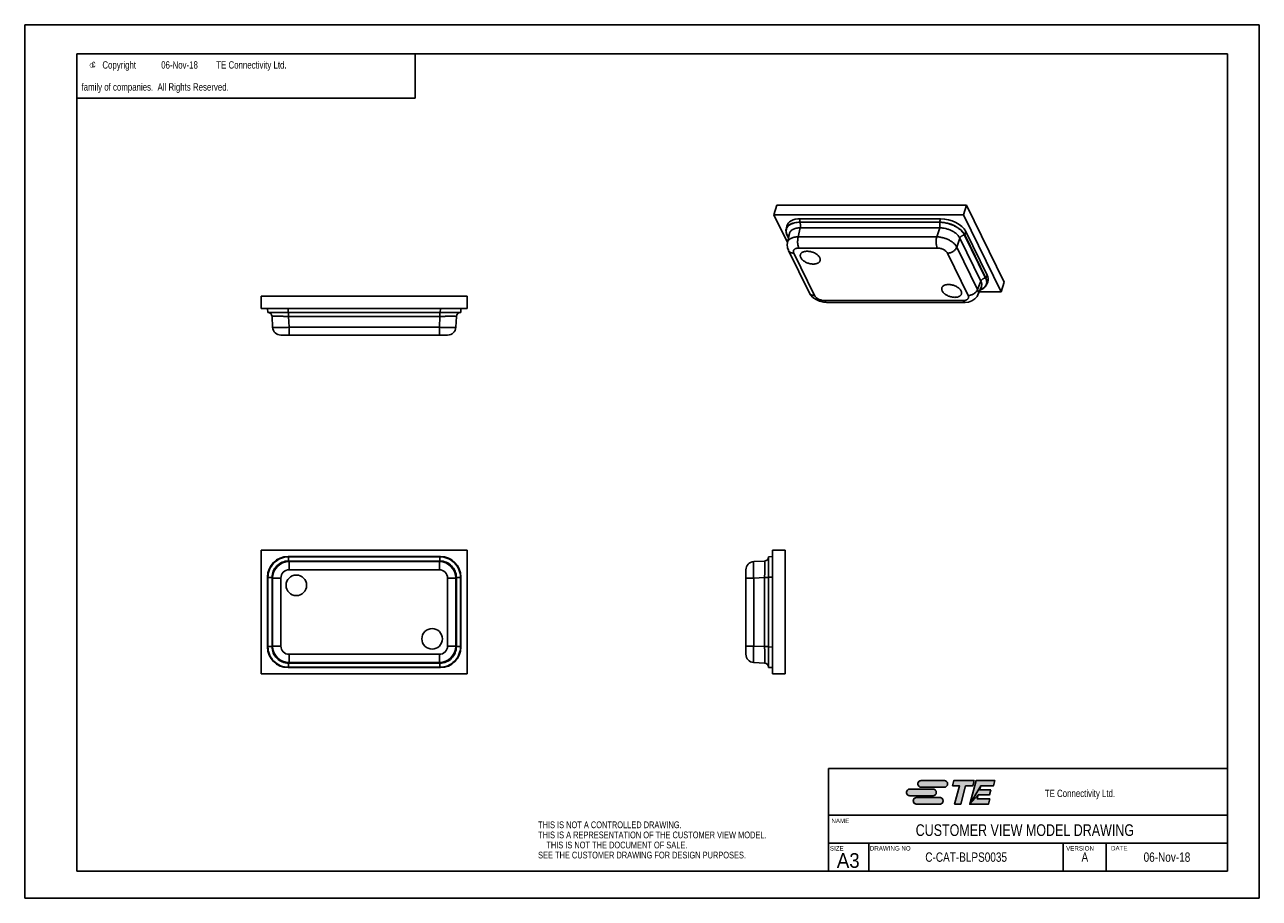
# Model space of a CAD drawing. Extents: x 0 to 420, y 0 to 297.
import ezdxf
from ezdxf.enums import TextEntityAlignment as Align

# ---------------------------------------------------------------- set-up
doc = ezdxf.new("R2010")
doc.units = 0
doc.header["$LTSCALE"] = 23.1
doc.layers.get('0').update_dxf_attribs({"linetype": 'CONTINUOUS'})
doc.layers.add('DRAFT_ENTITY', color=7, linetype='CONTINUOUS')
doc.styles.get("Standard").update_dxf_attribs({"font": 'txt', "width": 0.95})
doc.styles.add('TEXTSTYLE_1', font='gdt', dxfattribs={"width": 0.8})
doc.styles.add('TEXTSTYLE_2', font='txt', dxfattribs={"width": 0.8})

# ---------------------------------------------------------------- blocks, each defined once
blk = doc.blocks.new('TE_CONNECTIVITY_BL0', base_point=(315, 36))
at = {"linetype": 'CONTINUOUS'}
for points in [[(304.83, 40.02), (304.98, 40.02), (312.83, 40.02), (312.98, 40.02), (313.13, 39.99), (313.27, 39.94), (313.4, 39.87), (313.52, 39.79), (313.64, 39.69), (313.73, 39.58), (313.82, 39.45), (313.88, 39.32), (313.93, 39.18), (313.96, 39.03), (313.97, 38.88), (313.96, 38.74), (313.93, 38.59), (313.88, 38.45), (313.82, 38.31), (313.73, 38.19), (313.64, 38.08), (313.52, 37.98), (313.4, 37.9), (313.27, 37.83), (313.13, 37.78), (312.98, 37.75), (304.98, 37.74), (304.83, 37.75), (304.69, 37.78), (304.54, 37.83), (304.41, 37.9), (304.29, 37.98), (304.17, 38.08), (304.08, 38.19), (303.99, 38.31), (303.93, 38.45), (303.88, 38.59), (303.85, 38.74), (303.84, 38.88), (303.85, 39.03), (303.88, 39.18), (303.93, 39.32), (303.99, 39.45), (304.08, 39.58), (304.17, 39.69), (304.29, 39.79), (304.41, 39.87), (304.54, 39.94), (304.69, 39.99)], [(315.59, 38.22), (316.08, 40.02), (322.98, 40.02), (322.5, 38.22), (320.09, 38.22), (318.41, 31.98), (316.33, 31.98), (318.01, 38.22)], [(330.01, 40.02), (329.52, 38.22), (325.21, 38.22), (321.49, 31.98), (323.64, 40.02)], [(328.69, 36.83), (328.26, 35.22), (324.4, 35.22), (321.49, 31.98), (325.21, 38.22), (324.84, 36.83)], [(300.98, 37.13), (301.13, 37.14), (308.98, 37.14), (309.13, 37.13), (309.28, 37.1), (309.42, 37.05), (309.55, 36.99), (309.68, 36.9), (309.79, 36.81), (309.89, 36.69), (309.97, 36.57), (310.04, 36.44), (310.08, 36.3), (310.11, 36.15), (310.12, 36), (310.11, 35.85), (310.08, 35.7), (310.04, 35.56), (309.97, 35.43), (309.89, 35.31), (309.79, 35.19), (309.68, 35.1), (309.55, 35.01), (309.42, 34.95), (309.28, 34.9), (309.13, 34.87), (301.13, 34.86), (300.98, 34.87), (300.84, 34.9), (300.7, 34.95), (300.56, 35.01), (300.44, 35.1), (300.33, 35.19), (300.23, 35.31), (300.15, 35.43), (300.08, 35.56), (300.03, 35.7), (300, 35.85), (299.99, 36), (300, 36.15), (300.03, 36.3), (300.08, 36.44), (300.15, 36.57), (300.23, 36.69), (300.33, 36.81), (300.44, 36.9), (300.56, 36.99), (300.7, 37.05), (300.84, 37.1)], [(303.3, 34.25), (303.44, 34.26), (311.29, 34.26), (311.44, 34.25), (311.59, 34.22), (311.73, 34.17), (311.86, 34.1), (311.99, 34.02), (312.1, 33.92), (312.2, 33.81), (312.28, 33.69), (312.35, 33.55), (312.39, 33.41), (312.42, 33.26), (312.43, 33.12), (312.42, 32.97), (312.39, 32.82), (312.35, 32.68), (312.28, 32.55), (312.2, 32.42), (312.1, 32.31), (311.99, 32.21), (311.86, 32.13), (311.73, 32.06), (311.59, 32.01), (311.44, 31.98), (303.44, 31.98), (303.3, 31.98), (303.15, 32.01), (303.01, 32.06), (302.87, 32.13), (302.75, 32.21), (302.64, 32.31), (302.54, 32.42), (302.46, 32.55), (302.39, 32.68), (302.34, 32.82), (302.31, 32.97), (302.3, 33.12), (302.31, 33.26), (302.34, 33.41), (302.39, 33.55), (302.46, 33.69), (302.54, 33.81), (302.64, 33.92), (302.75, 34.02), (302.87, 34.1), (303.01, 34.17), (303.15, 34.22)], [(328.33, 33.78), (327.85, 31.98), (321.49, 31.98), (324.4, 35.22), (324.02, 33.78)]]:
    blk.add_hatch(color=2, dxfattribs=at).paths.add_polyline_path(points)
at = {"color": 2, "linetype": 'CONTINUOUS'}
for p, q in [((312.83, 40.02), (304.98, 40.02)), ((316.08, 40.02), (315.59, 38.22)), ((315.59, 38.22), (318.01, 38.22)), ((322.98, 40.02), (316.08, 40.02)), ((318.01, 38.22), (316.33, 31.98)), ((318.41, 31.98), (320.09, 38.22)), ((320.09, 38.22), (322.5, 38.22)), ((323.64, 40.02), (321.49, 31.98)), ((322.5, 38.22), (322.98, 40.02)), ((330.01, 40.02), (323.64, 40.02)), ((324.84, 36.83), (325.21, 38.22)), ((325.21, 38.22), (329.52, 38.22)), ((329.52, 38.22), (330.01, 40.02)), ((308.98, 37.14), (301.13, 37.14)), ((301.13, 34.86), (308.98, 34.86)), ((311.29, 34.26), (303.44, 34.26)), ((304.98, 37.74), (312.83, 37.74)), ((324.02, 33.78), (324.4, 35.22)), ((328.33, 33.78), (324.02, 33.78)), ((324.4, 35.22), (328.26, 35.22)), ((328.69, 36.83), (324.84, 36.83)), ((327.85, 31.98), (328.33, 33.78)), ((328.26, 35.22), (328.69, 36.83)), ((303.44, 31.98), (311.29, 31.98)), ((316.33, 31.98), (318.41, 31.98)), ((321.49, 31.98), (327.85, 31.98))]:
    blk.add_line(p, q, dxfattribs=at)
for points in [[(304.83, 40.02), (304.98, 40.02), (312.83, 40.02), (312.98, 40.02), (313.13, 39.99), (313.27, 39.94), (313.4, 39.87), (313.52, 39.79), (313.64, 39.69), (313.73, 39.58), (313.82, 39.45), (313.88, 39.32), (313.93, 39.18), (313.96, 39.03), (313.97, 38.88), (313.96, 38.74), (313.93, 38.59), (313.88, 38.45), (313.82, 38.31), (313.73, 38.19), (313.64, 38.08), (313.52, 37.98), (313.4, 37.9), (313.27, 37.83), (313.13, 37.78), (312.98, 37.75), (304.98, 37.74), (304.83, 37.75), (304.69, 37.78), (304.54, 37.83), (304.41, 37.9), (304.29, 37.98), (304.17, 38.08), (304.08, 38.19), (303.99, 38.31), (303.93, 38.45), (303.88, 38.59), (303.85, 38.74), (303.84, 38.88), (303.85, 39.03), (303.88, 39.18), (303.93, 39.32), (303.99, 39.45), (304.08, 39.58), (304.17, 39.69), (304.29, 39.79), (304.41, 39.87), (304.54, 39.94), (304.69, 39.99), (304.83, 40.02)], [(315.59, 38.22), (316.08, 40.02), (322.98, 40.02), (322.5, 38.22), (320.09, 38.22), (318.41, 31.98), (316.33, 31.98), (318.01, 38.22), (315.59, 38.22)], [(330.01, 40.02), (329.52, 38.22), (325.21, 38.22), (321.49, 31.98), (323.64, 40.02), (330.01, 40.02)], [(328.69, 36.83), (328.26, 35.22), (324.4, 35.22), (321.49, 31.98), (325.21, 38.22), (324.84, 36.83), (328.69, 36.83)], [(300.98, 37.13), (301.13, 37.14), (308.98, 37.14), (309.13, 37.13), (309.28, 37.1), (309.42, 37.05), (309.55, 36.99), (309.68, 36.9), (309.79, 36.81), (309.89, 36.69), (309.97, 36.57), (310.04, 36.44), (310.08, 36.3), (310.11, 36.15), (310.12, 36), (310.11, 35.85), (310.08, 35.7), (310.04, 35.56), (309.97, 35.43), (309.89, 35.31), (309.79, 35.19), (309.68, 35.1), (309.55, 35.01), (309.42, 34.95), (309.28, 34.9), (309.13, 34.87), (301.13, 34.86), (300.98, 34.87), (300.84, 34.9), (300.7, 34.95), (300.56, 35.01), (300.44, 35.1), (300.33, 35.19), (300.23, 35.31), (300.15, 35.43), (300.08, 35.56), (300.03, 35.7), (300, 35.85), (299.99, 36), (300, 36.15), (300.03, 36.3), (300.08, 36.44), (300.15, 36.57), (300.23, 36.69), (300.33, 36.81), (300.44, 36.9), (300.56, 36.99), (300.7, 37.05), (300.84, 37.1), (300.98, 37.13)], [(303.3, 34.25), (303.44, 34.26), (311.29, 34.26), (311.44, 34.25), (311.59, 34.22), (311.73, 34.17), (311.86, 34.1), (311.99, 34.02), (312.1, 33.92), (312.2, 33.81), (312.28, 33.69), (312.35, 33.55), (312.39, 33.41), (312.42, 33.26), (312.43, 33.12), (312.42, 32.97), (312.39, 32.82), (312.35, 32.68), (312.28, 32.55), (312.2, 32.42), (312.1, 32.31), (311.99, 32.21), (311.86, 32.13), (311.73, 32.06), (311.59, 32.01), (311.44, 31.98), (303.44, 31.98), (303.3, 31.98), (303.15, 32.01), (303.01, 32.06), (302.87, 32.13), (302.75, 32.21), (302.64, 32.31), (302.54, 32.42), (302.46, 32.55), (302.39, 32.68), (302.34, 32.82), (302.31, 32.97), (302.3, 33.12), (302.31, 33.26), (302.34, 33.41), (302.39, 33.55), (302.46, 33.69), (302.54, 33.81), (302.64, 33.92), (302.75, 34.02), (302.87, 34.1), (303.01, 34.17), (303.15, 34.22), (303.3, 34.25)], [(328.33, 33.78), (327.85, 31.98), (321.49, 31.98), (324.4, 35.22), (324.02, 33.78), (328.33, 33.78)]]:
    blk.add_lwpolyline(points, dxfattribs=at)
for centre, start, end in [((304.98, 38.88), 90, 270), ((312.83, 38.88), 270, 90), ((301.13, 36), 90, 270), ((303.44, 33.12), 90, 270), ((308.98, 36), 270, 90), ((311.29, 33.12), 270, 90)]:
    blk.add_arc(centre, 1.14, start, end, dxfattribs=at)
for points in [[(309.13, 34.87), (308.98, 34.86), (301.13, 34.86)], [(312.98, 37.75), (312.83, 37.74), (304.98, 37.74)], [(311.44, 31.98), (311.29, 31.98), (303.44, 31.98)]]:
    blk.add_solid(points, dxfattribs=at)

msp = doc.modelspace()

# ---------------------------------------------------------------- linework, layer by layer
at = {"color": 7, "linetype": 'CONTINUOUS'}
for p, q in [((0, 0), (0, 297)), ((0, 297), (420, 297)), ((420, 0), (420, 297)), ((17.78, 9.23), (17.78, 287.08)), ((17.78, 287.08), (409.21, 287.08)), ((409.21, 287.08), (409.21, 9.23)), ((254.85, 232.32), (255.87, 235.61)), ((255.87, 235.61), (320.34, 235.61)), ((319.32, 232.32), (320.34, 235.61)), ((320.34, 235.61), (333.15, 209.51)), ((259.47, 222.91), (254.85, 232.32)), ((254.85, 232.32), (319.32, 232.32)), ((263.86, 231.02), (263.61, 229.88)), ((263.86, 231.02), (311.59, 231.02)), ((311.59, 231.02), (311.21, 229.88)), ((319.32, 232.32), (332.13, 206.22)), ((259.27, 228.55), (259.02, 227.41)), ((263.14, 224.89), (263.81, 227.92)), ((263.61, 229.88), (311.21, 229.88)), ((263.7, 229.83), (311.16, 229.83)), ((263.81, 227.92), (311.27, 227.92)), ((310.25, 224.89), (311.27, 227.92)), ((259.81, 224.5), (259.31, 225.53)), ((259.83, 224.59), (259.39, 225.49)), ((259.46, 222.87), (260.13, 225.97)), ((310.25, 224.89), (263.14, 224.89)), ((317.1, 221.41), (318.12, 224.45)), ((318.12, 224.45), (325.3, 209.82)), ((319.73, 225.49), (326.91, 210.86)), ((320.16, 226.67), (319.78, 225.53)), ((319.78, 225.53), (327, 210.82)), ((320.16, 226.67), (327.43, 211.87)), ((259.8, 220.29), (266.86, 205.91)), ((261.63, 219.33), (268.69, 204.95)), ((310.46, 221.07), (263.36, 221.07)), ((320.94, 204.95), (313.89, 219.33)), ((324.16, 207.03), (317.1, 221.41)), ((327.43, 211.87), (327, 210.82)), ((324.16, 207.03), (325.3, 209.82)), ((324.28, 205.18), (325.45, 208.05)), ((332.13, 206.22), (324.71, 206.22)), ((327.6, 209.61), (327.17, 208.56)), ((332.13, 206.22), (333.15, 209.51)), ((80.5, 200.56), (80.5, 204.76)), ((80.5, 204.76), (150.5, 204.76)), ((150.5, 200.56), (150.5, 204.76)), ((272.12, 203.21), (319.22, 203.21)), ((272.8, 202.61), (319.9, 202.61)), ((319.9, 202.61), (319.9, 202.61)), ((80.5, 200.56), (150.5, 200.56)), ((82.6, 200.56), (82.67, 199.16)), ((82.67, 199.16), (148.33, 199.16)), ((84.34, 194.12), (84.14, 197.84)), ((89.59, 200.56), (89.66, 199.16)), ((89.74, 197.84), (89.74, 199.16)), ((89.93, 194.12), (89.74, 197.84)), ((89.74, 197.84), (141.26, 197.84)), ((141.07, 194.12), (141.26, 197.84)), ((141.26, 197.84), (141.26, 199.16)), ((141.41, 200.56), (141.34, 199.16)), ((146.66, 194.12), (146.86, 197.84)), ((148.4, 200.56), (148.33, 199.16)), ((89.93, 191.46), (89.93, 194.12)), ((141.07, 194.12), (89.93, 194.12)), ((141.07, 191.46), (141.07, 194.12)), ((143.87, 191.46), (87.13, 191.46)), ((80.5, 76.31), (80.5, 118.31)), ((80.5, 118.31), (150.5, 118.31)), ((150.5, 118.31), (150.5, 76.31)), ((254.45, 118.31), (254.45, 76.31)), ((254.45, 118.31), (258.65, 118.31)), ((258.65, 118.31), (258.65, 76.31)), ((89.59, 116.21), (89.66, 116.14)), ((89.59, 116.21), (141.41, 116.21)), ((89.66, 116.14), (141.34, 116.14)), ((89.74, 114.67), (89.74, 116.07)), ((89.74, 116.07), (141.26, 116.07)), ((89.93, 114.47), (89.74, 114.67)), ((89.74, 114.67), (141.26, 114.67)), ((89.93, 111.68), (89.93, 114.47)), ((141.07, 114.47), (89.93, 114.47)), ((141.07, 114.47), (141.26, 114.67)), ((141.07, 111.68), (141.07, 114.47)), ((141.26, 114.67), (141.26, 116.07)), ((141.41, 116.21), (141.34, 116.14)), ((248, 114.47), (251.72, 114.67)), ((254.45, 116.21), (253.05, 116.14)), ((253.05, 116.14), (253.05, 78.49)), ((82.6, 85.4), (82.6, 109.22)), ((82.6, 109.22), (82.67, 109.15)), ((141.07, 111.68), (89.93, 111.68)), ((148.4, 109.22), (148.33, 109.15)), ((148.4, 109.22), (148.4, 85.4)), ((245.35, 82.95), (245.35, 111.68)), ((254.45, 109.22), (253.05, 109.15)), ((82.67, 85.48), (82.67, 109.15)), ((82.74, 85.55), (82.74, 109.08)), ((84.14, 109.08), (82.74, 109.08)), ((84.14, 85.55), (84.14, 109.08)), ((84.34, 108.88), (84.14, 109.08)), ((84.34, 108.88), (84.34, 85.74)), ((87.13, 108.88), (84.34, 108.88)), ((87.13, 108.88), (87.13, 85.74)), ((143.87, 108.88), (146.66, 108.88)), ((143.87, 85.74), (143.87, 108.88)), ((146.66, 108.88), (146.86, 109.08)), ((146.66, 85.74), (146.66, 108.88)), ((146.86, 109.08), (148.26, 109.08)), ((146.86, 109.08), (146.86, 85.55)), ((148.26, 109.08), (148.26, 85.55)), ((148.33, 109.15), (148.33, 85.48)), ((245.35, 108.88), (248, 108.88)), ((248, 108.88), (251.72, 109.08)), ((248, 85.74), (248, 108.88)), ((251.72, 109.08), (251.72, 85.55)), ((251.72, 109.08), (253.05, 109.08)), ((82.6, 85.4), (82.67, 85.48)), ((84.14, 85.55), (82.74, 85.55)), ((84.34, 85.74), (84.14, 85.55)), ((87.13, 85.74), (84.34, 85.74)), ((143.87, 85.74), (146.66, 85.74)), ((146.66, 85.74), (146.86, 85.55)), ((146.86, 85.55), (148.26, 85.55)), ((148.4, 85.4), (148.33, 85.48)), ((245.35, 85.74), (248, 85.74)), ((248, 85.74), (251.72, 85.55)), ((251.72, 85.55), (253.05, 85.55)), ((254.45, 85.4), (253.05, 85.48)), ((89.93, 80.15), (89.74, 79.96)), ((89.74, 79.96), (89.74, 78.56)), ((141.26, 79.96), (89.74, 79.96)), ((89.93, 82.95), (89.93, 80.15)), ((89.93, 82.95), (141.07, 82.95)), ((89.93, 80.15), (141.07, 80.15)), ((141.07, 82.95), (141.07, 80.15)), ((141.07, 80.15), (141.26, 79.96)), ((141.26, 79.96), (141.26, 78.56)), ((248, 80.15), (251.72, 79.96)), ((150.5, 76.31), (80.5, 76.31)), ((89.59, 78.41), (89.66, 78.49)), ((141.41, 78.41), (89.59, 78.41)), ((141.34, 78.49), (89.66, 78.49)), ((141.26, 78.56), (89.74, 78.56)), ((141.41, 78.41), (141.34, 78.49)), ((254.45, 78.41), (253.05, 78.49)), ((254.45, 76.31), (258.65, 76.31)), ((409.21, 44.16), (273.44, 44.16)), ((273.44, 44.16), (273.44, 9.23)), ((409.21, 18.76), (273.44, 18.76)), ((287.21, 18.76), (287.21, 9.23)), ((353.33, 18.76), (353.33, 9.23)), ((367.96, 9.23), (367.96, 18.76)), ((409.21, 9.23), (17.78, 9.23)), ((30.48, 9.23), (17.78, 9.23)), ((0, 0), (420, 0))]:
    msp.add_line(p, q, dxfattribs=at)
at = {"color": 2, "linetype": 'CONTINUOUS'}
for p, q in [((17.78, 287.08), (132.78, 287.08)), ((17.78, 287.08), (17.78, 272.08)), ((132.78, 287.08), (132.78, 272.08)), ((17.78, 272.08), (132.78, 272.08)), ((287.21, 18.76), (409.21, 18.76)), ((287.21, 18.76), (287.21, 9.23)), ((353.33, 18.76), (353.33, 9.23)), ((367.96, 18.76), (367.96, 9.23)), ((409.21, 18.76), (409.21, 9.23)), ((287.21, 9.23), (409.21, 9.23))]:
    msp.add_line(p, q, dxfattribs=at)
at = {"color": 7, "linetype": 'CONTINUOUS'}
for points in [[(259.46, 222.88), (259.38, 222.24), (259.48, 221.16), (259.8, 220.3)], [(266.86, 205.91), (267.32, 205.16), (268.15, 204.28), (269.21, 203.55), (270.42, 203.01), (271.71, 202.69), (272.8, 202.61)], [(319.9, 202.61), (321.05, 202.71), (322.26, 203.1), (323.26, 203.75), (323.99, 204.6), (324.29, 205.19)]]:
    msp.add_lwpolyline(points, dxfattribs=at)
for centre in [(92.4, 106.41), (138.6, 88.21)]:
    msp.add_circle(centre, 3.5, dxfattribs=at)
for centre, radius, start, end in [((272.8, 203.03), 0.425, 268.2911, 270.0548), ((82.74, 197.76), 1.4, 3, 90), ((148.26, 197.76), 1.4, 90, 177), ((87.13, 194.26), 2.8, 183, 270), ((143.87, 194.26), 2.8, 270, 357), ((89.73, 109.08), 6.99, 89.967, 180.033), ((89.73, 109.09), 5.58, 89.9112, 180.0888), ((89.94, 108.87), 5.6, 90.0789, 179.9211), ((141.06, 108.87), 5.6, 0.0789, 89.9211), ((141.27, 109.08), 6.99, 359.967, 90.033), ((141.27, 109.09), 5.58, 359.9112, 90.0888), ((248.15, 111.68), 2.8, 93, 180), ((251.65, 116.07), 1.4, 273, 360), ((89.93, 108.88), 2.79, 89.9689, 180.0312), ((141.07, 108.88), 2.79, 359.9689, 90.0312), ((89.73, 85.54), 6.99, 179.967, 270.033), ((89.73, 85.54), 5.58, 179.9112, 270.0888), ((89.94, 85.75), 5.6, 180.0789, 269.9211), ((89.93, 85.74), 2.79, 179.9689, 270.0312), ((141.06, 85.75), 5.6, 270.0789, 359.9211), ((141.07, 85.74), 2.79, 269.9689, 0.0312), ((141.27, 85.54), 6.99, 269.967, 0.033), ((141.27, 85.54), 5.58, 269.9112, 0.0888), ((248.15, 82.95), 2.8, 180, 267), ((251.65, 78.56), 1.4, 0, 87)]:
    msp.add_arc(centre, radius, start, end, dxfattribs=at)
for centre, major_axis, ratio, start_param, end_param in [((266.02, 226.66), (6.7, -2.08), 0.57123, 2.068577, 3.191017), ((313.71, 226.66), (6.69, -2.06), 0.573852, 0.494811, 2.062868), ((265.77, 225.52), (6.7, -2.08), 0.57123, 2.068577, 3.636634), ((313.33, 225.52), (6.69, -2.06), 0.573852, 0.494811, 2.062868), ((320.54, 210.83), (6.7, -2.08), 0.57123, 5.597533, 6.778226), ((320.97, 211.88), (6.7, -2.08), 0.57123, -0.04939, 0.495041), ((89.61, 109.2), (4.96, -4.96), 0.997265, 2.357564, 3.925621), ((89.68, 109.13), (4.96, -4.96), 0.997265, 2.357564, 3.925621), ((141.32, 109.13), (4.96, 4.96), 0.997265, -0.784029, 0.784029), ((141.39, 109.2), (4.96, 4.96), 0.997265, -0.784029, 0.784029), ((89.61, 85.42), (4.96, 4.96), 0.997265, -3.925621, -2.357564), ((89.68, 85.5), (4.96, 4.96), 0.997265, -3.925621, -2.357564), ((141.32, 85.5), (4.96, -4.96), 0.997265, -0.784029, 0.784029), ((141.39, 85.42), (4.96, -4.96), 0.997265, -0.784029, 0.784029)]:
    msp.add_ellipse(centre, major_axis=major_axis, ratio=ratio, start_param=start_param, end_param=end_param, dxfattribs=at)
for points, knots in [([(259.39, 225.49), (259.32, 225.65), (259.19, 225.97), (259.07, 226.46), (259.04, 226.93), (259.08, 227.25), (259.11, 227.39)], [0, 0, 0, 0, 0.270461, 0.524978, 0.766518, 1, 1, 1, 1]), ([(259.11, 227.39), (259.13, 227.49), (259.19, 227.66), (259.3, 227.92), (259.44, 228.17), (259.68, 228.48), (260.06, 228.84), (260.62, 229.2), (261.16, 229.43), (261.63, 229.58), (262.15, 229.7), (262.84, 229.81), (263.41, 229.83), (263.7, 229.83)], [0, 0, 0, 0, 0.049985, 0.100182, 0.151074, 0.203117, 0.312063, 0.42964, 0.557185, 0.624892, 0.695188, 0.843227, 1, 1, 1, 1]), ([(260.13, 225.97), (260.15, 226.05), (260.19, 226.19), (260.28, 226.4), (260.4, 226.6), (260.59, 226.86), (260.89, 227.15), (261.34, 227.43), (261.86, 227.66), (262.46, 227.82), (263.12, 227.91), (263.57, 227.93), (263.81, 227.92)], [0, 0, 0, 0, 0.050514, 0.10111, 0.152274, 0.204474, 0.313451, 0.430811, 0.558028, 0.695623, 0.843387, 1, 1, 1, 1]), ([(263.81, 227.92), (263.83, 228), (263.86, 228.16), (263.9, 228.41), (263.91, 228.67), (263.9, 228.93), (263.88, 229.19), (263.84, 229.43), (263.78, 229.64), (263.73, 229.77), (263.7, 229.83)], [0, 0, 0, 0, 0.120938, 0.251249, 0.386592, 0.522873, 0.65608, 0.782373, 0.898114, 1, 1, 1, 1]), ([(311.16, 229.83), (311.38, 229.83), (311.81, 229.82), (312.69, 229.73), (313.8, 229.52), (315.1, 229.13), (316.34, 228.59), (317.28, 228.04), (317.97, 227.55), (318.43, 227.16), (318.84, 226.76), (319.19, 226.35), (319.5, 225.93), (319.66, 225.63), (319.73, 225.49)], [0, 0, 0, 0, 0.063952, 0.129686, 0.264538, 0.401193, 0.53618, 0.666071, 0.728185, 0.78796, 0.845162, 0.899637, 0.951274, 1, 1, 1, 1]), ([(311.27, 227.92), (311.29, 228), (311.32, 228.16), (311.36, 228.41), (311.37, 228.67), (311.37, 228.93), (311.34, 229.19), (311.3, 229.43), (311.24, 229.64), (311.19, 229.77), (311.16, 229.83)], [0, 0, 0, 0, 0.120938, 0.251249, 0.386592, 0.522873, 0.65608, 0.782373, 0.898114, 1, 1, 1, 1]), ([(311.27, 227.92), (311.44, 227.93), (311.79, 227.92), (312.49, 227.86), (313.38, 227.7), (314.43, 227.38), (315.42, 226.96), (316.17, 226.51), (316.72, 226.12), (317.09, 225.81), (317.41, 225.48), (317.7, 225.15), (317.94, 224.8), (318.07, 224.57), (318.12, 224.45)], [0, 0, 0, 0, 0.064001, 0.129727, 0.264429, 0.400831, 0.535548, 0.665239, 0.727311, 0.787097, 0.844378, 0.899015, 0.95091, 1, 1, 1, 1]), ([(260.01, 225.33), (259.96, 225.36), (259.87, 225.4), (259.72, 225.45), (259.56, 225.48), (259.45, 225.49), (259.39, 225.49)], [0, 0, 0, 0, 0.233998, 0.478962, 0.734742, 1, 1, 1, 1]), ([(263.14, 224.89), (262.91, 224.88), (262.45, 224.85), (261.79, 224.74), (261.19, 224.57), (260.66, 224.33), (260.21, 224.04), (259.91, 223.75), (259.72, 223.5), (259.6, 223.3), (259.52, 223.09), (259.48, 222.95), (259.46, 222.88)], [0, 0, 0, 0, 0.157575, 0.306433, 0.445112, 0.573184, 0.690913, 0.799484, 0.851112, 0.901428, 0.950893, 1, 1, 1, 1]), ([(263.36, 221.07), (263.33, 221.13), (263.27, 221.25), (263.18, 221.52), (263.08, 221.89), (262.99, 222.36), (262.95, 222.88), (262.94, 223.4), (262.97, 223.92), (263.03, 224.42), (263.1, 224.74), (263.14, 224.89)], [0, 0, 0, 0, 0.049122, 0.10203, 0.217697, 0.343895, 0.47716, 0.61349, 0.748736, 0.878949, 1, 1, 1, 1]), ([(310.46, 221.07), (310.43, 221.13), (310.38, 221.25), (310.28, 221.52), (310.18, 221.89), (310.1, 222.36), (310.05, 222.88), (310.04, 223.4), (310.07, 223.92), (310.14, 224.42), (310.21, 224.74), (310.25, 224.89)], [0, 0, 0, 0, 0.049122, 0.10203, 0.217697, 0.343895, 0.47716, 0.61349, 0.748736, 0.878949, 1, 1, 1, 1]), ([(317.1, 221.41), (317.05, 221.53), (316.91, 221.75), (316.66, 222.08), (316.38, 222.4), (316.05, 222.72), (315.68, 223.02), (315.13, 223.41), (314.37, 223.85), (313.38, 224.28), (312.35, 224.61), (311.46, 224.78), (310.76, 224.87), (310.42, 224.88), (310.25, 224.89)], [0, 0, 0, 0, 0.047984, 0.099099, 0.153248, 0.210294, 0.270053, 0.332266, 0.462574, 0.598094, 0.735229, 0.870381, 0.936146, 1, 1, 1, 1]), ([(318.12, 224.45), (318.15, 224.52), (318.22, 224.66), (318.36, 224.86), (318.54, 225.04), (318.75, 225.19), (318.98, 225.32), (319.23, 225.41), (319.48, 225.47), (319.65, 225.49), (319.73, 225.49)], [0, 0, 0, 0, 0.112665, 0.232367, 0.357566, 0.48659, 0.617519, 0.748247, 0.876588, 1, 1, 1, 1]), ([(261.63, 219.33), (261.53, 219.33), (261.33, 219.34), (261.03, 219.39), (260.76, 219.47), (260.51, 219.58), (260.28, 219.72), (260.08, 219.89), (259.92, 220.08), (259.83, 220.22), (259.8, 220.29)], [0, 0, 0, 0, 0.141144, 0.277613, 0.408796, 0.53467, 0.655766, 0.772917, 0.887227, 1, 1, 1, 1]), ([(263.36, 221.07), (263.19, 221.07), (262.88, 221.05), (262.51, 220.97), (262.24, 220.87), (262.07, 220.78), (261.91, 220.68), (261.78, 220.57), (261.67, 220.44), (261.59, 220.3), (261.53, 220.15), (261.5, 220), (261.49, 219.84), (261.51, 219.67), (261.56, 219.5), (261.61, 219.39), (261.63, 219.33)], [0, 0, 0, 0, 0.161342, 0.308989, 0.377207, 0.441662, 0.502531, 0.560167, 0.61515, 0.668238, 0.720356, 0.772508, 0.825722, 0.880946, 0.938899, 1, 1, 1, 1]), ([(263.89, 218.83), (263.87, 218.75), (263.84, 218.59), (263.84, 218.33), (263.9, 218.06), (263.97, 217.89), (264.01, 217.8)], [0, 0, 0, 0, 0.233664, 0.474587, 0.728802, 1, 1, 1, 1]), ([(270.46, 217.8), (270.4, 217.92), (270.24, 218.17), (269.99, 218.46), (269.76, 218.68), (269.49, 218.9), (269.12, 219.15), (268.63, 219.41), (268.11, 219.63), (267.56, 219.8), (267, 219.92), (266.45, 219.98), (265.92, 219.98), (265.49, 219.93), (265.18, 219.86), (264.9, 219.77), (264.58, 219.64), (264.31, 219.45), (264.14, 219.28), (264.03, 219.14), (263.95, 218.99), (263.91, 218.89), (263.89, 218.83)], [0, 0, 0, 0, 0.054298, 0.113942, 0.145663, 0.178538, 0.247342, 0.319394, 0.393468, 0.468229, 0.542314, 0.614389, 0.683241, 0.747847, 0.778341, 0.807538, 0.861922, 0.911318, 0.934461, 0.956792, 0.978547, 1, 1, 1, 1]), ([(313.89, 219.33), (313.83, 219.45), (313.67, 219.69), (313.36, 220.02), (312.98, 220.31), (312.53, 220.58), (312.03, 220.79), (311.51, 220.95), (310.99, 221.05), (310.63, 221.07), (310.46, 221.07)], [0, 0, 0, 0, 0.100258, 0.211879, 0.333756, 0.463706, 0.598727, 0.735402, 0.870304, 1, 1, 1, 1]), ([(313.89, 219.33), (314.05, 219.33), (314.39, 219.36), (314.9, 219.48), (315.39, 219.67), (315.85, 219.92), (316.27, 220.24), (316.63, 220.59), (316.91, 220.99), (317.05, 221.27), (317.1, 221.41)], [0, 0, 0, 0, 0.123541, 0.251782, 0.382424, 0.513406, 0.642491, 0.767604, 0.88722, 1, 1, 1, 1]), ([(264.01, 217.8), (264.07, 217.67), (264.23, 217.42), (264.48, 217.14), (264.71, 216.92), (264.98, 216.7), (265.35, 216.45), (265.84, 216.19), (266.37, 215.97), (266.92, 215.8), (267.47, 215.68), (268.03, 215.62), (268.56, 215.62), (268.98, 215.67), (269.29, 215.74), (269.57, 215.82), (269.89, 215.96), (270.16, 216.15), (270.33, 216.32), (270.44, 216.46), (270.52, 216.61), (270.56, 216.71), (270.58, 216.76)], [0, 0, 0, 0, 0.054298, 0.113942, 0.145663, 0.178538, 0.247342, 0.319394, 0.393468, 0.468229, 0.542314, 0.614389, 0.683241, 0.747847, 0.778341, 0.807538, 0.861922, 0.911318, 0.934461, 0.956792, 0.978547, 1, 1, 1, 1]), ([(270.58, 216.76), (270.6, 216.84), (270.64, 217.01), (270.63, 217.27), (270.57, 217.54), (270.5, 217.71), (270.46, 217.8)], [0, 0, 0, 0, 0.233664, 0.474587, 0.728802, 1, 1, 1, 1]), ([(325.3, 209.82), (325.33, 209.89), (325.4, 210.03), (325.54, 210.23), (325.72, 210.41), (325.93, 210.57), (326.16, 210.69), (326.41, 210.79), (326.66, 210.85), (326.83, 210.86), (326.91, 210.86)], [0, 0, 0, 0, 0.112665, 0.232367, 0.357565, 0.48659, 0.617519, 0.748247, 0.876588, 1, 1, 1, 1]), ([(326.91, 210.86), (327, 210.67), (327.12, 210.38), (327.21, 209.98), (327.25, 209.69), (327.26, 209.41), (327.23, 209.13), (327.18, 208.86), (327.12, 208.69), (327.08, 208.6)], [0, 0, 0, 0, 0.271976, 0.400827, 0.525475, 0.646702, 0.765479, 0.882872, 1, 1, 1, 1]), ([(268.69, 204.95), (268.59, 204.95), (268.39, 204.96), (268.09, 205.01), (267.82, 205.09), (267.56, 205.2), (267.34, 205.34), (267.14, 205.5), (266.98, 205.69), (266.89, 205.84), (266.86, 205.91)], [0, 0, 0, 0, 0.141142, 0.27761, 0.408792, 0.534668, 0.655765, 0.772918, 0.887228, 1, 1, 1, 1]), ([(312, 207.52), (311.97, 207.44), (311.94, 207.27), (311.95, 207.01), (312, 206.75), (312.08, 206.57), (312.12, 206.49)], [0, 0, 0, 0, 0.233664, 0.474587, 0.728802, 1, 1, 1, 1]), ([(318.56, 206.49), (318.5, 206.61), (318.35, 206.86), (318.1, 207.14), (317.86, 207.36), (317.6, 207.58), (317.23, 207.83), (316.74, 208.1), (316.21, 208.32), (315.66, 208.49), (315.1, 208.6), (314.55, 208.66), (314.02, 208.66), (313.6, 208.62), (313.29, 208.55), (313, 208.46), (312.69, 208.32), (312.42, 208.14), (312.24, 207.96), (312.14, 207.82), (312.05, 207.68), (312.01, 207.57), (312, 207.52)], [0, 0, 0, 0, 0.054298, 0.113942, 0.145663, 0.178538, 0.247342, 0.319394, 0.393468, 0.468229, 0.542314, 0.614389, 0.683241, 0.747847, 0.778341, 0.807538, 0.861922, 0.911318, 0.934461, 0.956792, 0.978547, 1, 1, 1, 1]), ([(312.12, 206.49), (312.18, 206.36), (312.34, 206.11), (312.58, 205.83), (312.82, 205.61), (313.08, 205.39), (313.46, 205.14), (313.94, 204.87), (314.47, 204.65), (315.02, 204.48), (315.58, 204.37), (316.13, 204.31), (316.66, 204.31), (317.08, 204.35), (317.4, 204.42), (317.68, 204.51), (317.99, 204.65), (318.27, 204.83), (318.44, 205.01), (318.54, 205.15), (318.63, 205.29), (318.67, 205.4), (318.69, 205.45)], [0, 0, 0, 0, 0.054298, 0.113942, 0.145663, 0.178538, 0.247342, 0.319394, 0.393468, 0.468229, 0.542314, 0.614389, 0.683241, 0.747847, 0.778341, 0.807538, 0.861922, 0.911318, 0.934461, 0.956792, 0.978547, 1, 1, 1, 1]), ([(318.69, 205.45), (318.71, 205.53), (318.74, 205.7), (318.74, 205.96), (318.68, 206.23), (318.61, 206.4), (318.56, 206.49)], [0, 0, 0, 0, 0.233664, 0.474587, 0.728802, 1, 1, 1, 1]), ([(320.94, 204.95), (321.11, 204.95), (321.45, 204.98), (321.96, 205.1), (322.45, 205.29), (322.91, 205.54), (323.33, 205.85), (323.69, 206.21), (323.97, 206.6), (324.11, 206.89), (324.16, 207.03)], [0, 0, 0, 0, 0.123541, 0.251782, 0.382424, 0.513406, 0.642491, 0.767604, 0.88722, 1, 1, 1, 1]), ([(324.29, 205.19), (324.31, 205.26), (324.36, 205.4), (324.41, 205.62), (324.43, 205.84), (324.42, 206.15), (324.35, 206.56), (324.24, 206.87), (324.16, 207.03)], [0, 0, 0, 0, 0.116365, 0.233392, 0.352121, 0.473534, 0.727447, 1, 1, 1, 1]), ([(327.08, 208.6), (327.04, 208.51), (326.95, 208.32), (326.78, 208.05), (326.56, 207.81), (326.22, 207.5), (325.71, 207.16), (325.25, 206.96), (325, 206.88)], [0, 0, 0, 0, 0.11106, 0.224273, 0.340801, 0.461618, 0.71878, 1, 1, 1, 1]), ([(325.3, 209.82), (325.38, 209.67), (325.47, 209.44), (325.55, 209.13), (325.58, 208.9), (325.59, 208.68), (325.57, 208.46), (325.53, 208.25), (325.48, 208.11), (325.45, 208.05)], [0, 0, 0, 0, 0.27169, 0.400403, 0.524954, 0.646149, 0.764987, 0.882557, 1, 1, 1, 1]), ([(268.69, 204.95), (268.75, 204.83), (268.91, 204.59), (269.22, 204.27), (269.6, 203.97), (270.05, 203.71), (270.54, 203.49), (271.06, 203.33), (271.59, 203.24), (271.95, 203.21), (272.12, 203.21)], [0, 0, 0, 0, 0.100258, 0.211879, 0.333756, 0.463706, 0.598727, 0.735402, 0.870304, 1, 1, 1, 1]), ([(272.12, 203.21), (272.14, 203.17), (272.19, 203.08), (272.26, 202.96), (272.34, 202.85), (272.43, 202.77), (272.51, 202.7), (272.6, 202.65), (272.69, 202.61), (272.75, 202.61), (272.78, 202.61)], [0, 0, 0, 0, 0.162997, 0.314137, 0.45328, 0.580604, 0.696938, 0.803952, 0.903972, 1, 1, 1, 1]), ([(319.22, 203.21), (319.38, 203.21), (319.7, 203.23), (320.07, 203.31), (320.33, 203.41), (320.51, 203.5), (320.66, 203.6), (320.8, 203.72), (320.9, 203.84), (320.99, 203.98), (321.05, 204.13), (321.08, 204.29), (321.09, 204.45), (321.07, 204.61), (321.02, 204.78), (320.97, 204.89), (320.94, 204.95)], [0, 0, 0, 0, 0.161342, 0.308989, 0.377207, 0.441662, 0.502531, 0.560167, 0.61515, 0.668238, 0.720356, 0.772508, 0.825722, 0.880946, 0.938899, 1, 1, 1, 1]), ([(319.22, 203.21), (319.25, 203.17), (319.29, 203.08), (319.37, 202.95), (319.45, 202.85), (319.54, 202.76), (319.62, 202.69), (319.71, 202.64), (319.81, 202.61), (319.87, 202.61), (319.9, 202.61)], [0, 0, 0, 0, 0.163583, 0.31504, 0.454233, 0.58137, 0.697371, 0.804032, 0.903842, 1, 1, 1, 1]), ([(84.14, 197.84), (84.14, 197.84), (84.14, 197.84), (84.15, 197.84), (84.15, 197.84), (84.16, 197.84), (84.17, 197.84), (84.19, 197.84), (84.2, 197.85), (84.23, 197.85), (84.26, 197.85), (84.31, 197.85), (84.39, 197.85), (84.47, 197.86), (84.57, 197.86), (84.68, 197.86), (84.8, 197.86), (84.94, 197.86), (85.14, 197.86), (85.42, 197.87), (85.79, 197.87), (86.2, 197.87), (86.64, 197.86), (87.11, 197.86), (87.6, 197.86), (88.12, 197.85), (88.83, 197.85), (89.37, 197.84), (89.74, 197.84)], [0, 0, 0, 0, 0.000425, 0.000824, 0.001365, 0.002882, 0.004988, 0.007686, 0.010976, 0.014857, 0.01933, 0.030043, 0.043095, 0.058451, 0.076072, 0.09592, 0.117954, 0.142121, 0.168356, 0.22678, 0.292683, 0.365407, 0.444257, 0.528453, 0.617174, 0.70959, 0.804866, 1, 1, 1, 1]), ([(141.26, 197.84), (141.63, 197.84), (142.17, 197.85), (142.88, 197.85), (143.4, 197.86), (143.89, 197.86), (144.36, 197.86), (144.8, 197.87), (145.21, 197.87), (145.58, 197.87), (145.86, 197.86), (146.06, 197.86), (146.2, 197.86), (146.32, 197.86), (146.43, 197.86), (146.53, 197.86), (146.61, 197.85), (146.69, 197.85), (146.74, 197.85), (146.77, 197.85), (146.8, 197.85), (146.81, 197.84), (146.83, 197.84), (146.84, 197.84), (146.85, 197.84), (146.85, 197.84), (146.86, 197.84), (146.86, 197.84), (146.86, 197.84)], [0, 0, 0, 0, 0.195118, 0.290389, 0.382816, 0.471553, 0.555763, 0.634625, 0.707348, 0.773245, 0.83166, 0.857889, 0.882049, 0.90408, 0.923925, 0.941545, 0.9569, 0.969952, 0.980665, 0.985138, 0.98902, 0.992311, 0.99501, 0.997117, 0.998634, 0.999175, 0.999575, 1, 1, 1, 1]), ([(89.93, 194.12), (89.57, 194.11), (89.03, 194.09), (88.31, 194.08), (87.8, 194.07), (87.3, 194.06), (86.84, 194.06), (86.4, 194.06), (85.99, 194.06), (85.62, 194.06), (85.3, 194.06), (85.05, 194.06), (84.88, 194.07), (84.77, 194.07), (84.67, 194.07), (84.58, 194.08), (84.51, 194.08), (84.46, 194.09), (84.42, 194.09), (84.4, 194.1), (84.38, 194.1), (84.37, 194.1), (84.35, 194.11), (84.35, 194.11), (84.34, 194.11), (84.34, 194.11), (84.34, 194.11), (84.34, 194.12)], [0, 0, 0, 0, 0.194797, 0.289883, 0.382113, 0.470655, 0.554684, 0.633389, 0.705989, 0.771804, 0.830188, 0.880601, 0.902663, 0.922556, 0.940239, 0.955672, 0.968818, 0.979643, 0.984181, 0.988135, 0.991506, 0.994295, 0.996509, 0.998159, 0.998783, 0.999284, 1, 1, 1, 1]), ([(146.66, 194.12), (146.66, 194.11), (146.66, 194.11), (146.66, 194.11), (146.65, 194.11), (146.65, 194.11), (146.63, 194.1), (146.62, 194.1), (146.6, 194.1), (146.58, 194.09), (146.54, 194.09), (146.49, 194.08), (146.42, 194.08), (146.33, 194.07), (146.23, 194.07), (146.12, 194.07), (145.95, 194.06), (145.7, 194.06), (145.38, 194.06), (145.01, 194.06), (144.6, 194.06), (144.16, 194.06), (143.7, 194.06), (143.2, 194.07), (142.69, 194.08), (141.97, 194.09), (141.43, 194.11), (141.07, 194.12)], [0, 0, 0, 0, 0.000716, 0.001216, 0.00184, 0.003489, 0.005701, 0.008489, 0.011858, 0.01581, 0.020347, 0.031172, 0.044317, 0.05975, 0.077432, 0.097327, 0.119394, 0.169817, 0.228209, 0.294028, 0.366627, 0.44532, 0.529334, 0.617857, 0.710076, 0.805175, 1, 1, 1, 1]), ([(248, 108.88), (247.99, 109.25), (247.98, 109.79), (247.97, 110.5), (247.96, 111.01), (247.95, 111.51), (247.95, 111.98), (247.94, 112.42), (247.94, 112.82), (247.94, 113.19), (247.95, 113.51), (247.95, 113.76), (247.95, 113.93), (247.96, 114.04), (247.96, 114.14), (247.97, 114.23), (247.97, 114.3), (247.98, 114.35), (247.98, 114.39), (247.98, 114.41), (247.99, 114.43), (247.99, 114.45), (247.99, 114.46), (248, 114.47), (248, 114.47), (248, 114.47), (248, 114.47), (248, 114.47)], [0, 0, 0, 0, 0.194797, 0.289883, 0.382113, 0.470655, 0.554684, 0.633389, 0.705989, 0.771804, 0.830188, 0.880601, 0.902663, 0.922556, 0.940239, 0.955672, 0.968818, 0.979643, 0.984181, 0.988135, 0.991506, 0.994295, 0.996509, 0.998159, 0.998783, 0.999284, 1, 1, 1, 1]), ([(251.72, 114.67), (251.72, 114.67), (251.73, 114.67), (251.73, 114.67), (251.73, 114.66), (251.73, 114.65), (251.73, 114.64), (251.73, 114.63), (251.73, 114.61), (251.73, 114.59), (251.74, 114.55), (251.74, 114.5), (251.74, 114.43), (251.74, 114.34), (251.75, 114.24), (251.75, 114.13), (251.75, 114.01), (251.75, 113.87), (251.75, 113.67), (251.75, 113.39), (251.75, 113.02), (251.75, 112.62), (251.75, 112.18), (251.75, 111.71), (251.75, 111.21), (251.74, 110.7), (251.73, 109.98), (251.73, 109.44), (251.72, 109.08)], [0, 0, 0, 0, 0.000425, 0.000824, 0.001365, 0.002882, 0.004988, 0.007686, 0.010976, 0.014857, 0.01933, 0.030043, 0.043095, 0.058451, 0.076072, 0.09592, 0.117954, 0.142121, 0.168356, 0.22678, 0.292683, 0.365407, 0.444257, 0.528453, 0.617174, 0.70959, 0.804866, 1, 1, 1, 1]), ([(248, 80.15), (248, 80.15), (248, 80.15), (248, 80.15), (248, 80.16), (247.99, 80.17), (247.99, 80.18), (247.99, 80.19), (247.98, 80.21), (247.98, 80.23), (247.98, 80.27), (247.97, 80.32), (247.97, 80.4), (247.96, 80.48), (247.96, 80.58), (247.95, 80.69), (247.95, 80.87), (247.95, 81.11), (247.94, 81.44), (247.94, 81.8), (247.94, 82.21), (247.95, 82.65), (247.95, 83.12), (247.96, 83.61), (247.97, 84.13), (247.98, 84.84), (247.99, 85.38), (248, 85.74)], [0, 0, 0, 0, 0.000716, 0.001216, 0.00184, 0.003489, 0.005701, 0.008489, 0.011858, 0.01581, 0.020347, 0.031172, 0.044317, 0.05975, 0.077432, 0.097327, 0.119394, 0.169817, 0.228209, 0.294028, 0.366627, 0.44532, 0.529334, 0.617857, 0.710076, 0.805175, 1, 1, 1, 1]), ([(251.72, 85.55), (251.73, 85.18), (251.73, 84.64), (251.74, 83.93), (251.75, 83.41), (251.75, 82.92), (251.75, 82.45), (251.75, 82.01), (251.75, 81.6), (251.75, 81.24), (251.75, 80.96), (251.75, 80.75), (251.75, 80.62), (251.75, 80.49), (251.75, 80.38), (251.74, 80.28), (251.74, 80.2), (251.74, 80.13), (251.74, 80.07), (251.73, 80.04), (251.73, 80.02), (251.73, 80), (251.73, 79.98), (251.73, 79.97), (251.73, 79.96), (251.73, 79.96), (251.73, 79.96), (251.72, 79.96), (251.72, 79.96)], [0, 0, 0, 0, 0.195118, 0.290389, 0.382816, 0.471553, 0.555763, 0.634625, 0.707348, 0.773245, 0.83166, 0.857889, 0.882049, 0.90408, 0.923925, 0.941545, 0.9569, 0.969952, 0.980665, 0.985138, 0.98902, 0.992311, 0.99501, 0.997117, 0.998634, 0.999175, 0.999575, 1, 1, 1, 1])]:
    msp.add_open_spline(points, degree=3, knots=knots, dxfattribs=at)
at = {"layer": 'DRAFT_ENTITY', "color": 7, "linetype": 'CONTINUOUS'}
msp.add_line((409.21, 28.28), (273.44, 28.28), dxfattribs=at)

# ---------------------------------------------------------------- block references
at = {"color": 2, "linetype": 'CONTINUOUS'}
msp.add_blockref('TE_CONNECTIVITY_BL0', (315, 36), dxfattribs=at)

# ---------------------------------------------------------------- texts
at = {"color": 2, "linetype": 'CONTINUOUS', "style": 'TEXTSTYLE_1'}
msp.add_text('e', height=2.5, dxfattribs=at).set_placement((21.85, 282.08))
at = {"color": 2, "linetype": 'CONTINUOUS', "style": 'TEXTSTYLE_2', "width": 0.8}
for s, height, p in [('c', 2.5, (22.75, 282.48)), ('Copyright ', 2.5, (26.43, 282.08)), ('06-Nov-18', 2.5, (46.43, 282.08)), (' TE Connectivity Ltd.', 2.5, (64.43, 282.08)), ('  family of companies.  All Rights Reserved.', 2.5, (17.85, 274.58)), ('TE Connectivity Ltd.', 2.5, (347.03, 34.42)), ('THIS IS NOT A CONTROLLED DRAWING.', 2.286, (174.65, 23.84)), ('THIS IS A REPRESENTATION OF THE CUSTOMER VIEW MODEL.', 2.286, (174.65, 20.41)), ('    THIS IS NOT THE DOCUMENT OF SALE.', 2.286, (174.65, 16.98)), ('SEE THE CUSTOMER DRAWING FOR DESIGN PURPOSES.', 2.286, (174.65, 13.55))]:
    msp.add_text(s, height=height, dxfattribs=at).set_placement(p)
at = {"color": 2, "linetype": 'CONTINUOUS', "width": 0.95}
for s, height, p in [('NAME', 1.52, (274.44, 25.57)), ('SIZE', 1.52, (273.94, 16.23)), ('DRAWING NO', 1.52, (287.51, 16.23)), ('VERSION', 1.52, (354.3, 16.23)), ('DATE', 1.52, (369.56, 16.27)), ('A3', 5, (276.28, 10.35))]:
    msp.add_text(s, height=height, dxfattribs=at).set_placement(p)
at = {"color": 2, "linetype": 'CONTINUOUS', "style": 'TEXTSTYLE_2', "width": 0.8}
for s, height, p in [('CUSTOMER VIEW MODEL DRAWING', 3.968, (340.25, 21.19)), ('C-CAT-BLPS0035', 3.18, (320.27, 12.41)), ('A', 3.18, (360.65, 12.41)), ('06-Nov-18', 3.18, (388.58, 12.41))]:
    msp.add_text(s, height=height, dxfattribs=at).set_placement(p, align=Align.CENTER)

doc.saveas('drawing.dxf')
